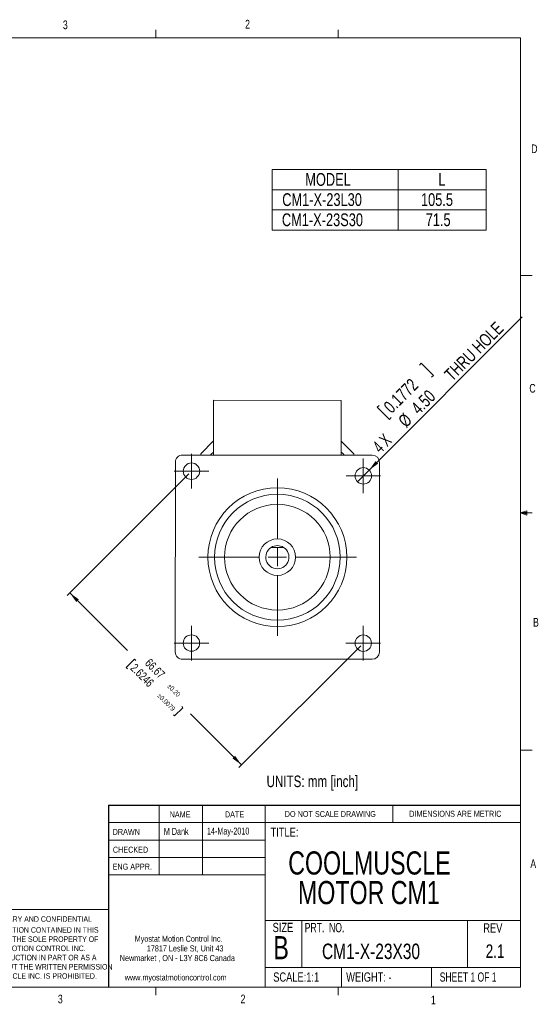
# Model space of a CAD drawing. Header units: millimetres. Extents: x 11 to 421, y 5 to 275.
# Tile 5 of 5: x 279 to 421, y 5 to 275. Entities that reach past the tile are written whole.
import ezdxf

# ---------------------------------------------------------------- set-up
doc = ezdxf.new("R2010")
doc.units = ezdxf.units.MM
doc.styles.add('SLDTEXTSTYLE0', font='TXT', dxfattribs={"width": 0.75})
doc.styles.add('SLDTEXTSTYLE1', font='TXT', dxfattribs={"width": 0.694444})
doc.styles.add('SLDTEXTSTYLE2', font='TXT', dxfattribs={"width": 0.6875})
doc.styles.add('SLDTEXTSTYLE3', font='TXT', dxfattribs={"width": 0.666667})
doc.dimstyles.new('SLDDIMSTYLE1', dxfattribs={"dimtxt": 2.38125, "dimasz": 3, "dimexe": 0, "dimexo": 0.0625, "dimgap": 0.595313, "dimtad": 0, "dimrnd": 1e-09, "dimzin": 12, "dimdsep": 46, "dimtxsty": 'SLDTEXTSTYLE0', "dimsah": 1, "dimcen": 0.09, "dimadec": 0, "dimazin": 0, "dimtol": 1, "dimtp": 0.2, "dimtm": 0.2, "dimtfac": 1, "dimtofl": 0, "dimtmove": 0, "dimatfit": 3, "dimfxl": 1, "dimtolj": 1, "dimarcsym": 0})
doc.dimstyles.new('SLDDIMSTYLE2', dxfattribs={"dimtxt": 3.5, "dimasz": 3, "dimexe": 0, "dimexo": 0.0625, "dimgap": 0.875, "dimtad": 2, "dimrnd": 1e-09, "dimzin": 4, "dimdsep": 46, "dimtxsty": 'SLDTEXTSTYLE0', "dimsah": 1, "dimcen": 0.09, "dimadec": 0, "dimazin": 0, "dimtfac": 1, "dimtmove": 0, "dimatfit": 3, "dimfxl": 1, "dimtolj": 1, "dimtzin": 12, "dimarcsym": 0})

# ---------------------------------------------------------------- blocks, each defined once
blk = doc.blocks.new('SW_NOTE_0')
at = {"color": 0, "linetype": 'Continuous', "lineweight": 0, "char_height": 1.651, "attachment_point": 1, "style": 'SLDTEXTSTYLE0'}
for s, insert in [('Myostat Motion Control Inc.', (0, 2.13)), ('17817 Leslie St, Unit 43', (3.32, -0.52)), ('Newmarket , ON - L3Y 8C6 Canada', (-4.09, -3.17)), ('www.myostatmotioncontrol.com', (-2.73, -8.48))]:
    blk.add_mtext(s, dxfattribs=dict(at, insert=insert))
blk = doc.blocks.new('SW_NOTE_1')
at = {"color": 0, "linetype": 'Continuous', "lineweight": 0, "char_height": 1.524, "attachment_point": 1, "style": 'SLDTEXTSTYLE0'}
for s, insert in [('THE INFORMATION CONTAINED IN THIS', (0, 1.96)), ('DRAWING IS THE SOLE PROPERTY OF', (1, -0.56)), ('MYOSTAT MOTION CONTROL INC. ', (1.67, -3.08)), ('ANY REPRODUCTION IN PART OR AS A', (-0.04, -5.61)), ('WHOLE WITHOUT THE WRITTEN PERMISSION', (-1.91, -8.13)), ('OF COOLMUSCLE INC. IS PROHIBITED.', (0.37, -10.66))]:
    blk.add_mtext(s, dxfattribs=dict(at, insert=insert))
blk = doc.blocks.new('SW_NOTE_2')
at = {"color": 0, "linetype": 'Continuous', "lineweight": 0, "char_height": 6.35, "attachment_point": 1, "style": 'SLDTEXTSTYLE0'}
for s, insert in [('COOLMUSCLE', (0, 8.19)), ('MOTOR CM1', (2.68, 0.07))]:
    blk.add_mtext(s, dxfattribs=dict(at, insert=insert))
blk = doc.blocks.new('SW_TABLEANNOTATION_0')
at = {"color": 0, "linetype": 'Continuous', "lineweight": 0}
for p, q in [((0, 0), (0, -16.58)), ((58.66, 0), (0, 0)), ((34.58, 0), (34.58, -16.58)), ((58.66, -16.58), (58.66, 0)), ((0, -5.53), (58.66, -5.53)), ((0, -11.05), (58.66, -11.05)), ((0, -16.58), (58.66, -16.58))]:
    blk.add_line(p, q, dxfattribs=at)
at = {"color": 0, "linetype": 'Continuous', "lineweight": 0, "char_height": 3.5, "attachment_point": 1, "style": 'SLDTEXTSTYLE0'}
for s, insert in [('MODEL', (9.06, -0.95)), ('L', (45.55, -0.95)), ('CM1-X-23L30', (2.74, -6.48)), ('105.5', (40.8, -6.48)), ('CM1-X-23S30', (2.65, -12.01)), ('71.5', (42.1, -12.01))]:
    blk.add_mtext(s, dxfattribs=dict(at, insert=insert))
blk = doc.blocks.new('*D5')
at = {"color": 7, "linetype": 'Continuous', "lineweight": 0}
for p, q in [((324.97, 150.76), (291.57, 117.38)), ((292.28, 118.09), (308.09, 102.27)), ((372.1, 103.6), (338.7, 70.23)), ((310.03, 99.92), (307.76, 97.65)), ((310.03, 99.92), (310.38, 99.58)), ((307.76, 97.65), (308.1, 97.31)), ((323.34, 86.61), (321.06, 84.34)), ((323.34, 86.61), (323, 86.95)), ((321.06, 84.34), (320.72, 84.68)), ((339.41, 70.93), (325.41, 84.94))]:
    blk.add_line(p, q, dxfattribs=at)
for points in [[(292.28, 118.09), (294.05, 115.61), (294.76, 116.32)], [(339.41, 70.93), (337.64, 73.41), (336.93, 72.7)]]:
    blk.add_solid(points, dxfattribs=at)
at = {"color": 7, "linetype": 'Continuous', "lineweight": 0, "attachment_point": 1, "rotation": 314.9818, "style": 'SLDTEXTSTYLE0'}
for s, insert, char_height in [('66.67', (314.4, 100.3), 2.381), ('2.6246', (310.41, 98.94), 2.381), ('±0.20', (319.85, 93.32), 1.323), ('±0.0079', (317.11, 90.72), 1.323)]:
    blk.add_mtext(s, dxfattribs=dict(at, insert=insert, char_height=char_height))
blk = doc.blocks.new('*D6')
at = {"color": 7, "linetype": 'Continuous', "lineweight": 0}
for p, q in [((374.41, 151.78), (416.4, 193.77)), ((388.69, 181.08), (388.19, 180.58)), ((388.69, 181.08), (392.03, 177.74)), ((392.03, 177.74), (391.53, 177.24)), ((376.63, 169.02), (377.13, 169.52)), ((376.63, 169.02), (379.97, 165.68)), ((379.97, 165.68), (380.47, 166.18)), ((374.41, 151.78), (371.23, 148.59))]:
    blk.add_line(p, q, dxfattribs=at)
blk.add_solid([(374.41, 151.78), (376.89, 153.54), (376.18, 154.25)], dxfattribs=at)
at = {"color": 7, "linetype": 'Continuous', "lineweight": 0, "char_height": 3.5, "attachment_point": 1, "rotation": 45}
for s, insert, style in [(' THRU HOLE', (394.07, 177.71), 'SLDTEXTSTYLE0'), ('0.1772', (378.08, 169.58), 'SLDTEXTSTYLE0'), ('4.50', (385.6, 169.25), 'SLDTEXTSTYLE0'), ('%%c', (382.07, 165.71), 'SLDTEXTSTYLE0'), ('4 X', (375.05, 158.69), 'SLDTEXTSTYLE3')]:
    blk.add_mtext(s, dxfattribs=dict(at, insert=insert, style=style))
blk = doc.blocks.new('SW_CENTERMARKSYMBOL_0')
at = {"color": 0, "linetype": 'Continuous', "lineweight": 0}
for p, q in [((0, 2.5), (0, 4.75)), ((-2.5, 0), (-4.75, 0)), ((0, 0), (-2.5, 0)), ((0, 0), (0, 2.5)), ((0, 0), (0, -2.5)), ((0, 0), (2.5, 0)), ((2.5, 0), (4.75, 0)), ((0, -2.5), (0, -4.75))]:
    blk.add_line(p, q, dxfattribs=at)
blk = doc.blocks.new('SW_CENTERMARKSYMBOL_1')
at = {"color": 0, "linetype": 'Continuous', "lineweight": 0}
for p, q in [((0, 2.5), (0, 4.75)), ((-2.5, 0), (-4.75, 0)), ((0, 0), (-2.5, 0)), ((0, 0), (0, 2.5)), ((0, 0), (0, -2.5)), ((0, 0), (2.5, 0)), ((2.5, 0), (4.75, 0)), ((0, -2.5), (0, -4.75))]:
    blk.add_line(p, q, dxfattribs=at)
blk = doc.blocks.new('SW_CENTERMARKSYMBOL_2')
at = {"color": 0, "linetype": 'Continuous', "lineweight": 0}
for p, q in [((0, 2.5), (0, 4.75)), ((-2.5, 0), (-4.75, 0)), ((0, 0), (-2.5, 0)), ((0, 0), (0, 2.5)), ((0, 0), (0, -2.5)), ((0, 0), (2.5, 0)), ((2.5, 0), (4.75, 0)), ((0, -2.5), (0, -4.75))]:
    blk.add_line(p, q, dxfattribs=at)
blk = doc.blocks.new('SW_CENTERMARKSYMBOL_3')
at = {"color": 0, "linetype": 'Continuous', "lineweight": 0}
for p, q in [((0, 2.5), (0, 4.75)), ((-2.5, 0), (-4.75, 0)), ((0, 0), (-2.5, 0)), ((0, 0), (0, 2.5)), ((0, 0), (0, -2.5)), ((0, 0), (2.5, 0)), ((2.5, 0), (4.75, 0)), ((0, -2.5), (0, -4.75))]:
    blk.add_line(p, q, dxfattribs=at)
blk = doc.blocks.new('SW_CENTERMARKSYMBOL_4')
at = {"color": 0, "linetype": 'Continuous', "lineweight": 0}
for p, q in [((0, 5), (0, 21.55)), ((-5, 0), (-21.55, 0)), ((0, 0), (-2.5, 0)), ((0, 0), (0, 2.5)), ((0, 0), (0, -2.5)), ((0, 0), (2.5, 0)), ((5, 0), (21.7, 0)), ((0, -5), (0, -21.55))]:
    blk.add_line(p, q, dxfattribs=at)

msp = doc.modelspace()

# ---------------------------------------------------------------- linework, layer by layer
at = {"color": 7, "linetype": 'Continuous', "lineweight": 0}
for p, q in [((15.907, 270.309), (415.957, 270.309)), ((315.938, 270.309), (315.938, 272.463)), ((365.944, 270.309), (365.944, 272.463)), ((415.957, 9.959), (415.957, 270.309)), ((415.957, 205.112), (419.132, 205.112)), ((415.957, 140.025), (417.663, 140.635)), ((417.663, 140.635), (417.663, 139.451)), ((415.957, 140.025), (417.663, 140.254)), ((415.957, 140.025), (419.132, 140.025)), ((415.957, 140.025), (417.663, 139.451)), ((415.957, 140.025), (417.663, 139.763)), ((415.957, 74.937), (419.132, 74.937)), ((316.817, 59.853), (316.817, 40.803)), ((328.717, 59.853), (328.717, 40.803)), ((345.885, 59.853), (345.885, 9.959)), ((380.921, 55.091), (380.921, 59.853)), ((302.919, 55.091), (415.957, 55.091)), ((302.919, 50.328), (345.885, 50.328)), ((302.919, 45.566), (345.885, 45.566)), ((345.885, 40.803), (302.919, 40.803)), ((302.919, 31.278), (259.953, 31.278)), ((345.885, 28.243), (415.957, 28.243)), ((355.932, 28.243), (355.932, 15.366)), ((401.43, 28.243), (401.43, 15.366)), ((345.885, 15.366), (415.957, 15.366)), ((366.793, 15.366), (366.793, 9.959)), ((391.48, 15.366), (391.48, 9.959)), ((415.957, 9.959), (15.907, 9.959)), ((315.938, 9.959), (315.938, 7.805)), ((365.944, 9.959), (365.944, 7.805))]:
    msp.add_line(p, q, dxfattribs=at)
at = {"color": 7, "linetype": 'Continuous', "lineweight": 15}
for p, q in [((331.757, 170.9), (331.752, 155.9)), ((366.757, 170.888), (331.757, 170.9)), ((366.752, 155.888), (366.757, 170.888)), ((328.252, 156.251), (331.753, 159.75)), ((366.753, 159.738), (370.252, 156.237)), ((375.252, 155.881), (323.252, 155.897)), ((328.252, 155.896), (328.252, 156.251)), ((366.752, 155.888), (331.752, 155.9)), ((370.252, 156.237), (370.252, 155.882)), ((321.251, 153.898), (321.235, 101.898)), ((377.235, 101.88), (377.251, 153.88)), ((347.535, 130.565), (350.951, 130.565)), ((323.234, 99.897), (375.234, 99.881))]:
    msp.add_line(p, q, dxfattribs=at)
at = {"color": 7, "linetype": 'Continuous', "lineweight": 30}
for q in [(415.957, 59.853), (302.919, 9.959)]:
    msp.add_line((302.919, 59.853), q, dxfattribs=at)
at = {"color": 7, "linetype": 'Continuous', "lineweight": 15}
for centre, radius in [((325.681, 151.467), 2.25), ((372.82, 150.186), 2.25), ((349.243, 127.889), 19.05), ((349.243, 127.889), 17.25), ((349.243, 127.889), 14.5), ((349.243, 127.889), 5), ((325.666, 104.327), 2.25), ((372.806, 104.312), 2.25)]:
    msp.add_circle(centre, radius, dxfattribs=at)
for centre, radius, start, end in [((332.652, 154.894), 2, 116.72544, 149.98176), ((365.852, 154.884), 2, 29.98176, 63.23808), ((323.251, 153.897), 2, 89.98176, 179.98176), ((375.251, 153.881), 2, 359.98176, 89.98176), ((349.243, 127.889), 3.175, 122.54513, 57.45487), ((349.243, 127.889), 3.175, 57.45487, 122.54513), ((323.235, 101.897), 2, 179.98176, 269.98176), ((375.235, 101.881), 2, 269.98176, 359.98176)]:
    msp.add_arc(centre, radius, start, end, dxfattribs=at)

# ---------------------------------------------------------------- block references
at = {"color": 7, "linetype": 'Continuous', "lineweight": 0}
for name, p in [('SW_TABLEANNOTATION_0', (347.835, 234.173)), ('SW_CENTERMARKSYMBOL_2', (325.681, 151.467)), ('SW_CENTERMARKSYMBOL_3', (372.82, 150.186)), ('SW_CENTERMARKSYMBOL_4', (349.243, 127.889)), ('SW_CENTERMARKSYMBOL_1', (325.666, 104.327)), ('SW_CENTERMARKSYMBOL_0', (372.806, 104.312)), ('SW_NOTE_2', (352.211, 39.02)), ('SW_NOTE_1', (263.354, 24.464)), ('SW_NOTE_0', (310.101, 21.941))]:
    msp.add_blockref(name, p, dxfattribs=at)

# ---------------------------------------------------------------- texts
at = {"color": 7, "linetype": 'Continuous', "lineweight": 0, "attachment_point": 1}
for s, insert, char_height, style in [('3', (290.391, 275.07), 2.381, 'SLDTEXTSTYLE0'), ('2', (340.385, 275.24), 2.381, 'SLDTEXTSTYLE0'), ('D', (418.879, 241.071), 2.381, 'SLDTEXTSTYLE0'), ('C', (418.368, 175.389), 2.381, 'SLDTEXTSTYLE0'), ('B', (419.392, 111.229), 2.381, 'SLDTEXTSTYLE0'), ('UNITS: mm [inch]', (346.272, 68.008), 3.175, 'SLDTEXTSTYLE0'), ('NAME', (319.681, 58.182), 1.651, 'SLDTEXTSTYLE0'), ('DATE', (334.845, 58.182), 1.651, 'SLDTEXTSTYLE0'), ('DO NOT SCALE DRAWING', (351.251, 58.259), 1.5875, 'SLDTEXTSTYLE0'), ('DIMENSIONS ARE METRIC', (385.416, 58.349), 1.651, 'SLDTEXTSTYLE0'), ('DRAWN', (304.053, 53.381), 1.651, 'SLDTEXTSTYLE0'), ('M Dank', (318.089, 53.638), 1.905, 'SLDTEXTSTYLE0'), ('14-May-2010', (329.927, 53.737), 1.905, 'SLDTEXTSTYLE0'), ('TITLE:', (347.375, 53.755), 2.54, 'SLDTEXTSTYLE0'), ('CHECKED', (304.107, 48.495), 1.651, 'SLDTEXTSTYLE0'), ('ENG APPR.', (304.034, 43.859), 1.651, 'SLDTEXTSTYLE0'), ('A', (418.645, 45.025), 2.381, 'SLDTEXTSTYLE0'), ('PROPRIETARY AND CONFIDENTIAL', (265.554, 29.424), 1.524, 'SLDTEXTSTYLE0'), ('SIZE', (347.936, 27.617), 2.54, 'SLDTEXTSTYLE0'), ('PRT.  NO.', (356.737, 27.581), 2.54, 'SLDTEXTSTYLE1'), ('REV', (405.742, 27.482), 2.54, 'SLDTEXTSTYLE0'), ('B', (348.137, 23.983), 6.35, 'SLDTEXTSTYLE0'), ('CM1-X-23X30', (361.481, 21.918), 4.23333, 'SLDTEXTSTYLE0'), ('2.1', (406.384, 21.702), 3.7042, 'SLDTEXTSTYLE0'), ('SCALE:1:1', (348.105, 14.023), 2.54, 'SLDTEXTSTYLE0'), ('WEIGHT: -', (368.119, 14.023), 2.54, 'SLDTEXTSTYLE0'), ('SHEET 1 OF 1', (393.788, 14.032), 2.54, 'SLDTEXTSTYLE2'), ('3', (289.021, 7.915), 2.381, 'SLDTEXTSTYLE0'), ('2', (339.148, 7.936), 2.381, 'SLDTEXTSTYLE0'), ('1', (391.371, 7.655), 2.381, 'SLDTEXTSTYLE0')]:
    msp.add_mtext(s, dxfattribs=dict(at, insert=insert, char_height=char_height, style=style))

# ---------------------------------------------------------------- dimensions: what is measured, and where the dimension line sits
at = {"color": 7, "linetype": 'Continuous', "lineweight": 0}
dim = msp.add_diameter_dim_2p(p1=(371.229, 148.595), p2=(374.411, 151.777), text='4 X<> THRU HOLE', dimstyle='SLDDIMSTYLE2', dxfattribs=at)
dim.commit()
dim.dimension.update_dxf_attribs({"geometry": '*D6', "text_midpoint": (397.044, 174.409), "dimtype": 163})
dim = msp.add_linear_dim(base=(339.406, 70.934), p1=(325.681, 151.467), p2=(372.806, 104.312), angle=314.98176, dimstyle='SLDDIMSTYLE1', dxfattribs=at)
dim.commit()
dim.dimension.update_dxf_attribs({"geometry": '*D5', "text_midpoint": (316.748, 93.606), "dimtype": 160})

doc.saveas('drawing.dxf')
